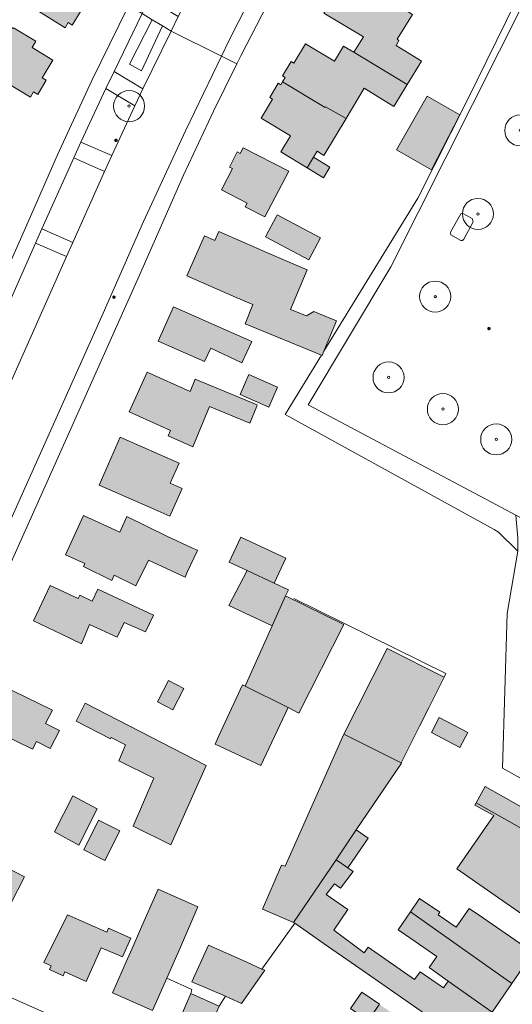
# Model space of a CAD drawing. Header units: metres. Extents: x 187482 to 189800, y 333582 to 335019.
# Tile 90 of 256: x 188092 to 188172, y 334151 to 334309. Entities that reach past the tile are written whole.
import ezdxf

# ---------------------------------------------------------------- set-up
doc = ezdxf.new("R2010")
doc.units = ezdxf.units.M
doc.layers.get('0').update_dxf_attribs({"color": 252, "lineweight": 18})
for name, color, linetype, lineweight in [('B-WE-GR-BEPLANTING_CULTUUR_HEESTERS-GV', 252, 'Continuous', 18), ('B-WE-GR-BOOM-S', 252, 'Continuous', 18), ('B-WE-GR-HAAG-G', 252, 'GR-HAAG1-SO', 18), ('B-WE-IE-MEUBILAIR-S', 252, 'Continuous', 18), ('B-WE-IE-TERREINAFSCHEIDING_KUNSTMATIG_HEKWERK-G', 252, 'IE-TERREINAFSCHEIDING_KUNSTMATIG-SO', 18), ('B-WE-IE-TERREINAFSCHEIDING_KUNSTMATIG_HEKWERK_RASTER-G', 252, 'IE-TERREINAFSCHEIDING_KUNSTMATIG-SO', 18), ('B-WE-IE-TERREINAFSCHEIDING_KUNSTMATIG_MUUR-G', 252, 'IE-TERREINAFSCHEIDING_KUNSTMATIG-SO', 18), ('B-WE-OG-BEBOUWING-GV', 252, 'Continuous', 18), ('B-WE-OG-TERREIN_BEGROEID-GV', 252, 'Continuous', 18), ('B-WE-OG-TERREIN_ERF-GV', 252, 'Continuous', 18), ('B-WE-VH-GESLOTENVERHARDING_ASFALT-GV', 252, 'Continuous', 18), ('B-WE-VH-OPENVERHARDING_STRAATBAKSTEEN-GV', 252, 'Continuous', 18), ('B-WE-VH-OPENVERHARDING_TEGEL-GV', 252, 'Continuous', 18)]:
    doc.layers.add(name, color=color, linetype=linetype, lineweight=lineweight)
doc.layers.add('B-WE-OG-BEBOUWING-V', color=7, linetype='Continuous', lineweight=18, true_color=0xf0f0f0)
doc.linetypes.add('GR-HAAG1-SO', pattern='A,6,[176,NLCS.SHX,S=0.125,R=0,X=0,Y=0],-2', length=8)
doc.linetypes.add('IE-TERREINAFSCHEIDING_KUNSTMATIG-SO', pattern='A,4,[82,NLCS.SHX,S=0.75,R=90,X=0,Y=0],4,-2', length=10)

# ---------------------------------------------------------------- blocks, each defined once
blk = doc.blocks.new('SIE-MEUBILAIR_PAAL_LICHTMAST-SO')
for points in [[(-0.62, 0), (-1, 0)], [(-0.71, 0.71), (-0.44, 0.44)], [(0, 1), (0, 0.62)], [(0.44, 0.44), (0.71, 0.71)], [(1, 0), (0.62, 0)], [(-0.71, -0.71), (-0.44, -0.44)], [(0, -0.62), (0, -1)], [(0.44, -0.44), (0.71, -0.71)]]:
    blk.add_lwpolyline(points)
blk.add_circle((0, 0), 0.5)
blk = doc.blocks.new('SGR-BOOM_GBKN-SO')
at = {"color": 0, "linetype": 'ByBlock', "lineweight": 18}
for radius in [2, 0.15]:
    blk.add_circle((0, 0), radius, dxfattribs=at)

msp = doc.modelspace()

# ---------------------------------------------------------------- hatches: boundary and pattern name
at = {"layer": 'B-WE-OG-BEBOUWING-V'}
h = msp.add_hatch(color=256, dxfattribs=at)
h.dxf.hatch_style = 1
h.paths.add_polyline_path([(188095.878, 334322.267), (188095.209, 334322.672), (188094.472, 334323.125), (188092.051, 334319.114), (188092.525, 334318.828), (188092.918, 334318.553), (188089.839, 334313.591), (188093.646, 334311.229), (188099.625, 334307.519), (188100.126, 334308.326), (188100.763, 334307.93), (188102.215, 334310.265), (188101.578, 334310.661), (188103.795, 334314.239), (188097.958, 334317.861), (188099.346, 334320.161)], flags=17)
h = msp.add_hatch(color=256, dxfattribs=at)
h.dxf.hatch_style = 1
h.paths.add_polyline_path([(188144.234, 334316.57), (188142.393, 334313.505), (188143.165, 334313.043), (188141.265, 334309.868), (188147.606, 334306.074), (188146.071, 334303.574), (188154.673, 334298.379), (188156.979, 334302.141), (188156.385, 334302.507), (188152.861, 334304.678), (188153.339, 334305.464), (188153.032, 334305.655), (188155.503, 334309.639)], flags=17)
h = msp.add_hatch(color=256, dxfattribs=at)
h.dxf.hatch_style = 1
h.paths.add_polyline_path([(188085.53, 334305.226), (188083.873, 334302.481), (188082.561, 334300.308), (188087.126, 334297.552), (188088.438, 334299.724), (188094.042, 334296.34), (188094.559, 334297.196), (188095.218, 334296.798), (188096.588, 334299.066), (188095.929, 334299.464), (188097.639, 334302.297), (188094.3, 334304.313), (188094.92, 334305.34), (188091.341, 334307.5), (188091.285, 334307.406), (188090.172, 334308.078), (188087.64, 334303.952)], flags=17)
h = msp.add_hatch(color=256, dxfattribs=at)
h.dxf.hatch_style = 1
h.paths.add_polyline_path([(188154.673, 334298.379), (188146.071, 334303.574), (188144.421, 334304.571), (188142.947, 334302.129), (188138.276, 334304.918), (188136.431, 334301.827), (188136.002, 334302.083), (188134.618, 334299.764), (188135.047, 334299.508), (188134.618, 334298.79), (188141.435, 334294.674), (188141.52, 334294.815), (188144.838, 334292.931), (188147.72, 334297.804), (188152.506, 334294.844)], flags=17)
h = msp.add_hatch(color=256, dxfattribs=at)
h.dxf.hatch_style = 1
h.paths.add_polyline_path([(188141.435, 334294.674), (188134.618, 334298.79), (188134.355, 334298.349), (188133.926, 334298.605), (188132.542, 334296.286), (188132.969, 334296.031), (188131.139, 334292.965), (188135.877, 334290.136), (188134.325, 334287.558), (188138.546, 334285), (188139.572, 334286.706), (188140.148, 334287.662), (188141.243, 334286.998), (188144.838, 334292.931), (188141.52, 334294.815)], flags=17)
h = msp.add_hatch(color=256, dxfattribs=at)
h.dxf.hatch_style = 1
h.paths.add_polyline_path([(188152.948, 334287.91), (188158.579, 334284.677), (188163.105, 334293.515), (188157.887, 334296.511)], flags=17)
h = msp.add_hatch(color=256, dxfattribs=at)
h.dxf.hatch_style = 1
h.paths.add_polyline_path([(188127.812, 334287.318), (188127.323, 334287.569), (188126.067, 334285.122), (188126.556, 334284.871), (188124.803, 334281.445), (188128.919, 334279.336), (188128.605, 334278.742), (188131.774, 334277.131), (188135.593, 334284.455), (188128.268, 334288.208)], flags=17)
h = msp.add_hatch(color=256, dxfattribs=at)
h.dxf.hatch_style = 1
h.paths.add_polyline_path([(188141.198, 334283.404), (188142.225, 334285.11), (188139.572, 334286.706), (188138.546, 334285)], flags=17)
h = msp.add_hatch(color=256, dxfattribs=at)
h.dxf.hatch_style = 1
h.paths.add_polyline_path([(188140.703, 334273.747), (188133.748, 334277.438), (188133.59, 334277.14), (188131.935, 334274.013), (188131.881, 334273.912), (188138.836, 334270.221)], flags=17)
h = msp.add_hatch(color=256, dxfattribs=at)
h.dxf.hatch_style = 1
h.paths.add_polyline_path([(188140.881, 334254.859), (188140.992, 334254.813), (188141.272, 334255.496), (188143.279, 334260.379), (188139.615, 334261.885), (188138.443, 334261.192), (188135.874, 334262.222), (188138.591, 334268.589), (188134.913, 334270.159), (188132.176, 334271.327), (188124.338, 334274.78), (188123.693, 334273.316), (188122.046, 334274.042), (188119.22, 334267.628), (188127.14, 334264.139), (188129.848, 334263.026), (188128.571, 334259.919)], flags=17)
h = msp.add_hatch(color=256, dxfattribs=at)
h.dxf.hatch_style = 1
h.paths.add_polyline_path([(188114.613, 334257.138), (188122.066, 334253.839), (188123.084, 334255.992), (188128.033, 334253.668), (188129.653, 334257.091), (188117.06, 334262.666)], flags=17)
h = msp.add_hatch(color=256, dxfattribs=at)
h.dxf.hatch_style = 1
h.paths.add_polyline_path([(188116.576, 334242.78), (188116.176, 334241.906), (188120.16, 334240.145), (188122.852, 334246.627), (188129.321, 334243.941), (188130.456, 334246.673), (188130.539, 334246.873), (188120.553, 334251.021), (188119.736, 334249.053), (188112.836, 334252.169), (188109.948, 334245.773)], flags=17)
h = msp.add_hatch(color=256, dxfattribs=at)
h.dxf.hatch_style = 1
h.paths.add_polyline_path([(188132.396, 334246.536), (188133.791, 334249.714), (188129.167, 334251.744), (188127.772, 334248.566)], flags=17)
h = msp.add_hatch(color=256, dxfattribs=at)
h.dxf.hatch_style = 1
h.paths.add_polyline_path([(188105.075, 334233.996), (188114.552, 334229.833), (188116.447, 334228.99), (188118.427, 334233.443), (188116.532, 334234.285), (188117.979, 334237.539), (188108.467, 334241.717)], flags=17)
h = msp.add_hatch(color=256, dxfattribs=at)
h.dxf.hatch_style = 1
h.paths.add_polyline_path([(188113.014, 334221.945), (188118.929, 334219.215), (188119.28, 334219.976), (188120.849, 334223.39), (188120.905, 334223.513), (188120.134, 334223.867), (188115.978, 334225.775), (188109.549, 334228.924), (188108.427, 334226.44), (188102.555, 334229.092), (188099.691, 334222.804), (188102.798, 334221.389), (188102.563, 334220.887), (188107.119, 334218.677), (188107.504, 334219.515), (188111.01, 334217.814)], flags=17)
h = msp.add_hatch(color=256, dxfattribs=at)
h.dxf.hatch_style = 1
h.paths.add_polyline_path([(188133.263, 334218.202), (188135.156, 334222.234), (188127.887, 334225.646), (188125.994, 334221.614), (188128.912, 334220.244)], flags=17)
h = msp.add_hatch(color=256, dxfattribs=at)
h.dxf.hatch_style = 1
h.paths.add_polyline_path([(188125.96, 334214.629), (188128.597, 334213.392), (188132.938, 334211.355), (188135.104, 334216.174), (188135.536, 334217.135), (188133.263, 334218.202), (188128.912, 334220.244)], flags=17)
h = msp.add_hatch(color=256, dxfattribs=at)
h.dxf.hatch_style = 1
h.paths.add_polyline_path([(188101.978, 334216.31), (188101.735, 334215.76), (188097.206, 334217.878), (188094.53, 334212.154), (188099.059, 334210.036), (188102.257, 334208.457), (188103.522, 334211.581), (188108.009, 334209.572), (188109.127, 334211.893), (188112.567, 334210.388), (188113.855, 334213.106), (188104.909, 334217.236), (188103.981, 334215.36)], flags=17)
h = msp.add_hatch(color=256, dxfattribs=at)
h.dxf.hatch_style = 1
h.paths.add_polyline_path([(188135.491, 334198.219), (188137.228, 334197.355), (188144.438, 334211.575), (188135.104, 334216.174), (188132.938, 334211.355), (188128.744, 334202.023), (188128.579, 334201.656)], flags=17)
h = msp.add_hatch(color=256, dxfattribs=at)
h.dxf.hatch_style = 1
h.paths.add_polyline_path([(188158.117, 334198.178), (188160.597, 334203.113), (188151.412, 334207.729), (188144.488, 334193.954), (188153.674, 334189.337), (188156.633, 334195.225)], flags=17)
h = msp.add_hatch(color=256, dxfattribs=at)
h.dxf.hatch_style = 1
h.paths.add_polyline_path([(188088.784, 334200.979), (188088.155, 334201.286), (188087.058, 334199.039), (188087.687, 334198.732), (188086.137, 334195.541), (188094.378, 334191.529), (188095.01, 334192.778), (188097.227, 334191.655), (188098.702, 334194.56), (188096.483, 334195.681), (188097.568, 334197.815), (188089.222, 334201.878)], flags=17)
h = msp.add_hatch(color=256, dxfattribs=at)
h.dxf.hatch_style = 1
h.paths.add_polyline_path([(188114.505, 334199.136), (188116.972, 334197.877), (188118.727, 334201.315), (188116.26, 334202.574)], flags=17)
h = msp.add_hatch(color=256, dxfattribs=at)
h.dxf.hatch_style = 1
h.paths.add_polyline_path([(188128.169, 334201.86), (188124.284, 334193.563), (188123.767, 334192.337), (188131.123, 334188.892), (188135.491, 334198.219), (188128.579, 334201.656)], flags=17)
h = msp.add_hatch(color=256, dxfattribs=at)
h.dxf.hatch_style = 1
h.paths.add_polyline_path([(188122.333, 334188.937), (188102.862, 334198.918), (188101.423, 334196.039), (188106.908, 334193.189), (188107.019, 334193.408), (188109.359, 334192.248), (188108.247, 334189.65), (188113.879, 334186.873), (188110.547, 334179.181), (188116.637, 334176.138), (188122.15, 334188.527)], flags=17)
h = msp.add_hatch(color=256, dxfattribs=at)
h.dxf.hatch_style = 1
h.paths.add_polyline_path([(188159.822, 334196.616), (188158.552, 334194.211), (188163.123, 334191.796), (188164.393, 334194.201)], flags=17)
h = msp.add_hatch(color=256, dxfattribs=at)
h.dxf.hatch_style = 1
h.paths.add_polyline_path([(188136.375, 334163.693), (188143.225, 334173.778), (188146.469, 334178.555), (188153.75, 334189.299), (188153.674, 334189.337), (188144.488, 334193.954), (188144.483, 334193.957), (188135.003, 334172.71), (188134.442, 334172.909), (188131.375, 334165.841)], flags=17)
h.paths.add_polyline_path([(188146.469, 334178.555), (188143.225, 334173.778), (188145.083, 334172.47), (188148.398, 334177.221)], flags=16)
h = msp.add_hatch(color=256, dxfattribs=at)
h.dxf.hatch_style = 1
h.paths.add_polyline_path([(188165.747, 334182.914), (188184.233, 334172.489), (188188.253, 334178.342), (188174.925, 334185.754), (188173.001, 334182.296), (188167.199, 334185.524)], flags=17)
h = msp.add_hatch(color=256, dxfattribs=at)
h.dxf.hatch_style = 1
h.paths.add_polyline_path([(188104.795, 334181.932), (188100.849, 334184.033), (188097.898, 334178.238), (188101.844, 334176.137)], flags=17)
h = msp.add_hatch(color=256, dxfattribs=at)
h.dxf.hatch_style = 1
h.paths.add_polyline_path([(188184.233, 334172.489), (188165.747, 334182.914), (188165.546, 334182.552), (188168.589, 334180.86), (188162.644, 334172.296), (188173.065, 334165.06), (188177.186, 334162.229)], flags=17)
h = msp.add_hatch(color=256, dxfattribs=at)
h.dxf.hatch_style = 1
h.paths.add_polyline_path([(188108.403, 334178.407), (188105.017, 334180.118), (188102.613, 334175.36), (188105.999, 334173.649)], flags=17)
h = msp.add_hatch(color=256, dxfattribs=at)
h.dxf.hatch_style = 1
h.paths.add_polyline_path([(188088.992, 334167.752), (188090.909, 334166.758), (188093.067, 334171.018), (188080.358, 334177.577), (188077.583, 334172.2), (188076.93, 334172.24), (188075.822, 334170.114), (188076.252, 334169.655), (188075.746, 334168.653), (188086.655, 334163.133)], flags=17)
h = msp.add_hatch(color=256, dxfattribs=at)
h.dxf.hatch_style = 1
h.paths.add_polyline_path([(188148.371, 334147.904), (188150.183, 334150.528), (188147.338, 334152.492), (188145.526, 334149.868)], flags=16)
h.paths.add_polyline_path([(188146.469, 334178.555), (188143.225, 334173.778), (188145.083, 334172.47), (188148.398, 334177.221)], flags=16)
h.paths.add_polyline_path([(188143.225, 334173.778), (188136.375, 334163.693), (188136.562, 334163.563), (188141.32, 334160.248), (188146.321, 334156.764), (188157.432, 334149.04), (188164.711, 334143.998), (188168.334, 334149.286), (188161.261, 334154.235), (188160.514, 334153.152), (188156.739, 334155.767), (188155.859, 334154.494), (188148.354, 334159.696), (188147.728, 334158.794), (188142.841, 334162.466), (188145.118, 334165.787), (188141.636, 334168.171), (188142.946, 334169.906), (188143.905, 334169.21), (188145.959, 334171.853), (188145.083, 334172.47)], flags=17)
h = msp.add_hatch(color=256, dxfattribs=at)
h.dxf.hatch_style = 1
h.paths.add_polyline_path([(188120.962, 334166.183), (188114.595, 334169.039), (188111.76, 334162.625), (188110.39, 334159.525), (188109.633, 334157.813), (188107.229, 334152.372), (188113.697, 334149.514), (188115.994, 334154.712), (188118.212, 334159.73), (188118.211, 334159.73)], flags=17)
h = msp.add_hatch(color=256, dxfattribs=at)
h.dxf.hatch_style = 1
h.paths.add_polyline_path([(188171.493, 334153.898), (188174.908, 334158.882), (188166.768, 334164.459), (188164.606, 334165.94), (188162.532, 334162.913), (188159.636, 334164.897), (188159.924, 334165.317), (188156.657, 334167.555), (188155.165, 334165.377)], flags=17)
h = msp.add_hatch(color=256, dxfattribs=at)
h.dxf.hatch_style = 1
h.paths.add_polyline_path([(188110.189, 334161.137), (188106.626, 334162.763), (188106.338, 334162.134), (188099.982, 334164.911), (188096.223, 334157.237), (188097.379, 334156.74), (188097.112, 334156.1), (188099.309, 334155.12), (188099.572, 334155.762), (188103.027, 334154.221), (188105.429, 334159.606), (188108.848, 334158.172)], flags=17)
h = msp.add_hatch(color=256, dxfattribs=at)
h.dxf.hatch_style = 1
h.paths.add_polyline_path([(188171.493, 334153.898), (188155.165, 334165.377), (188153.203, 334162.513), (188155.256, 334161.107), (188159.448, 334158.202), (188158.186, 334156.459), (188161.261, 334154.235), (188168.334, 334149.286)], flags=17)
h = msp.add_hatch(color=256, dxfattribs=at)
h.dxf.hatch_style = 1
h.paths.add_polyline_path([(188122.716, 334160.056), (188120.023, 334154.159), (188125.405, 334151.819), (188126.127, 334151.505), (188128.024, 334150.646), (188131.749, 334155.998), (188131.291, 334156.205), (188128.771, 334157.346)], flags=17)
h = msp.add_hatch(color=256, dxfattribs=at)
h.dxf.hatch_style = 1
h.paths.add_polyline_path([(188117.959, 334147.94), (188117.493, 334148.147), (188117.379, 334147.891), (188122.86, 334145.457), (188122.974, 334145.713), (188122.508, 334145.92), (188124.423, 334150.234), (188119.874, 334152.254)], flags=17)
h = msp.add_hatch(color=256, dxfattribs=at)
h.dxf.hatch_style = 1
h.paths.add_polyline_path([(188148.371, 334147.904), (188150.183, 334150.528), (188147.338, 334152.492), (188145.526, 334149.868)], flags=16)
h.paths.add_polyline_path([(188164.711, 334143.998), (188157.432, 334149.04), (188155.787, 334146.659), (188150.317, 334150.435), (188150.183, 334150.528), (188148.371, 334147.904), (188148.505, 334147.811), (188149.426, 334147.18), (188161.313, 334139.037)], flags=17)

# ---------------------------------------------------------------- linework, layer by layer
at = {"layer": 'B-WE-GR-BEPLANTING_CULTUUR_HEESTERS-GV', "flags": 128}
for points in [[(188171.551, 334319.066), (188144.833, 334334.817), (188142.211, 334330.075), (188156.731, 334321.229), (188163.283, 334317.318), (188170.872, 334312.789), (188172.254, 334311.987), (188164.309, 334295.793), (188156.384, 334280.11), (188141.272, 334255.496), (188140.992, 334254.813), (188140.881, 334254.859)], [(188140.881, 334254.859), (188135.039, 334245.343), (188168.646, 334226.842), (188169.358, 334226.45), (188172.464, 334223.375), (188172.468, 334225.478), (188172.127, 334229.182), (188169.813, 334230.41), (188138.744, 334246.903), (188152.027, 334269.07), (188173.908, 334312.589)]]:
    msp.add_lwpolyline(points, dxfattribs=at)
msp.add_lwpolyline([(188113.636, 334308.799), (188109.999, 334301.634), (188111.928, 334300.609), (188115.309, 334307.794)], close=True, dxfattribs=at)
at = {"layer": 'B-WE-GR-HAAG-G', "ltscale": 0.2, "flags": 128}
msp.add_lwpolyline([(188093.823, 334276.678), (188098.391, 334287.056)], dxfattribs=at)
at = {"layer": 'B-WE-IE-TERREINAFSCHEIDING_KUNSTMATIG_HEKWERK-G', "ltscale": 0.2, "flags": 128}
for points in [[(188141.272, 334255.496), (188156.384, 334280.11), (188164.309, 334295.793)], [(188172.464, 334223.375), (188169.358, 334226.45), (188168.646, 334226.842), (188135.039, 334245.343), (188140.881, 334254.859)], [(188160.597, 334203.113), (188160.892, 334203.707), (188136.403, 334215.774)], [(188136.562, 334163.563), (188131.291, 334156.205)], [(188119.874, 334152.254), (188120.027, 334152.906), (188115.994, 334154.712)], [(188125.405, 334151.819), (188124.423, 334150.234)]]:
    msp.add_lwpolyline(points, dxfattribs=at)
at = {"layer": 'B-WE-IE-TERREINAFSCHEIDING_KUNSTMATIG_HEKWERK_RASTER-G', "ltscale": 0.2, "flags": 128}
msp.add_lwpolyline([(188123.514, 334294.11), (188118.651, 334283.802)], dxfattribs=at)
at = {"layer": 'B-WE-IE-TERREINAFSCHEIDING_KUNSTMATIG_MUUR-G', "ltscale": 0.2, "flags": 128}
msp.add_lwpolyline([(188164.309, 334295.793), (188172.254, 334311.987), (188170.872, 334312.789)], dxfattribs=at)
at = {"layer": 'B-WE-OG-BEBOUWING-GV', "flags": 128}
for points in [[(188095.878, 334322.267), (188095.209, 334322.672), (188094.472, 334323.125), (188092.051, 334319.114), (188092.525, 334318.828), (188092.918, 334318.553), (188089.839, 334313.591), (188093.646, 334311.229), (188099.625, 334307.519), (188100.126, 334308.326), (188100.763, 334307.93), (188102.215, 334310.265), (188101.578, 334310.661), (188103.795, 334314.239), (188097.958, 334317.861), (188099.346, 334320.161)], [(188144.234, 334316.57), (188142.393, 334313.505), (188143.165, 334313.043), (188141.265, 334309.868), (188147.606, 334306.074), (188146.071, 334303.574), (188154.673, 334298.379), (188156.979, 334302.141), (188156.385, 334302.507), (188152.861, 334304.678), (188153.339, 334305.464), (188153.032, 334305.655), (188155.503, 334309.639)], [(188085.53, 334305.226), (188083.873, 334302.481), (188082.561, 334300.308), (188087.126, 334297.552), (188088.438, 334299.724), (188094.042, 334296.34), (188094.559, 334297.196), (188095.218, 334296.798), (188096.588, 334299.066), (188095.929, 334299.464), (188097.639, 334302.297), (188094.3, 334304.313), (188094.92, 334305.34), (188091.341, 334307.5), (188091.285, 334307.406), (188090.172, 334308.078), (188087.64, 334303.952)], [(188154.673, 334298.379), (188146.071, 334303.574), (188144.421, 334304.571), (188142.947, 334302.129), (188138.276, 334304.918), (188136.431, 334301.827), (188136.002, 334302.083), (188134.618, 334299.764), (188135.047, 334299.508), (188134.618, 334298.79), (188141.435, 334294.674), (188141.52, 334294.815), (188144.838, 334292.931), (188147.72, 334297.804), (188152.506, 334294.844)], [(188141.435, 334294.674), (188134.618, 334298.79), (188134.355, 334298.349), (188133.926, 334298.605), (188132.542, 334296.286), (188132.969, 334296.031), (188131.139, 334292.965), (188135.877, 334290.136), (188134.325, 334287.558), (188138.546, 334285), (188139.572, 334286.706), (188140.148, 334287.662), (188141.243, 334286.998), (188144.838, 334292.931), (188141.52, 334294.815)], [(188152.948, 334287.91), (188158.579, 334284.677), (188163.105, 334293.515), (188157.887, 334296.511)], [(188127.812, 334287.318), (188127.323, 334287.569), (188126.067, 334285.122), (188126.556, 334284.871), (188124.803, 334281.445), (188128.919, 334279.336), (188128.605, 334278.742), (188131.774, 334277.131), (188135.593, 334284.455), (188128.268, 334288.208)], [(188141.198, 334283.404), (188142.225, 334285.11), (188139.572, 334286.706), (188138.546, 334285)], [(188140.703, 334273.747), (188133.748, 334277.438), (188133.59, 334277.14), (188131.935, 334274.013), (188131.881, 334273.912), (188138.836, 334270.221)], [(188140.881, 334254.859), (188140.992, 334254.813), (188141.272, 334255.496), (188143.279, 334260.379), (188139.615, 334261.885), (188138.443, 334261.192), (188135.874, 334262.222), (188138.591, 334268.589), (188134.913, 334270.159), (188132.176, 334271.327), (188124.338, 334274.78), (188123.693, 334273.316), (188122.046, 334274.042), (188119.22, 334267.628), (188127.14, 334264.139), (188129.848, 334263.026), (188128.571, 334259.919)], [(188114.613, 334257.138), (188122.066, 334253.839), (188123.084, 334255.992), (188128.033, 334253.668), (188129.653, 334257.091), (188117.06, 334262.666)], [(188116.576, 334242.78), (188116.176, 334241.906), (188120.16, 334240.145), (188122.852, 334246.627), (188129.321, 334243.941), (188130.456, 334246.673), (188130.539, 334246.873), (188120.553, 334251.021), (188119.736, 334249.053), (188112.836, 334252.169), (188109.948, 334245.773)], [(188132.396, 334246.536), (188133.791, 334249.714), (188129.167, 334251.744), (188127.772, 334248.566)], [(188105.075, 334233.996), (188114.552, 334229.833), (188116.447, 334228.99), (188118.427, 334233.443), (188116.532, 334234.285), (188117.979, 334237.539), (188108.467, 334241.717)], [(188113.014, 334221.945), (188118.929, 334219.215), (188119.28, 334219.976), (188120.849, 334223.39), (188120.905, 334223.513), (188120.134, 334223.867), (188115.978, 334225.775), (188109.549, 334228.924), (188108.427, 334226.44), (188102.555, 334229.092), (188099.691, 334222.804), (188102.798, 334221.389), (188102.563, 334220.887), (188107.119, 334218.677), (188107.504, 334219.515), (188111.01, 334217.814)], [(188133.263, 334218.202), (188135.156, 334222.234), (188127.887, 334225.646), (188125.994, 334221.614), (188128.912, 334220.244)], [(188125.96, 334214.629), (188128.597, 334213.392), (188132.938, 334211.355), (188135.104, 334216.174), (188135.536, 334217.135), (188133.263, 334218.202), (188128.912, 334220.244)], [(188101.978, 334216.31), (188101.735, 334215.76), (188097.206, 334217.878), (188094.53, 334212.154), (188099.059, 334210.036), (188102.257, 334208.457), (188103.522, 334211.581), (188108.009, 334209.572), (188109.127, 334211.893), (188112.567, 334210.388), (188113.855, 334213.106), (188104.909, 334217.236), (188103.981, 334215.36)], [(188135.491, 334198.219), (188137.228, 334197.355), (188144.438, 334211.575), (188135.104, 334216.174), (188132.938, 334211.355), (188128.744, 334202.023), (188128.579, 334201.656)], [(188158.117, 334198.178), (188160.597, 334203.113), (188151.412, 334207.729), (188144.488, 334193.954), (188153.674, 334189.337), (188156.633, 334195.225)], [(188088.784, 334200.979), (188088.155, 334201.286), (188087.058, 334199.039), (188087.687, 334198.732), (188086.137, 334195.541), (188094.378, 334191.529), (188095.01, 334192.778), (188097.227, 334191.655), (188098.702, 334194.56), (188096.483, 334195.681), (188097.568, 334197.815), (188089.222, 334201.878)], [(188114.505, 334199.136), (188116.972, 334197.877), (188118.727, 334201.315), (188116.26, 334202.574)], [(188128.169, 334201.86), (188124.284, 334193.563), (188123.767, 334192.337), (188131.123, 334188.892), (188135.491, 334198.219), (188128.579, 334201.656)], [(188122.333, 334188.937), (188102.862, 334198.918), (188101.423, 334196.039), (188106.908, 334193.189), (188107.019, 334193.408), (188109.359, 334192.248), (188108.247, 334189.65), (188113.879, 334186.873), (188110.547, 334179.181), (188116.637, 334176.138), (188122.15, 334188.527)], [(188159.822, 334196.616), (188158.552, 334194.211), (188163.123, 334191.796), (188164.393, 334194.201)], [(188136.375, 334163.693), (188143.225, 334173.778), (188146.469, 334178.555), (188153.75, 334189.299), (188153.674, 334189.337), (188144.488, 334193.954), (188144.483, 334193.957), (188135.003, 334172.71), (188134.442, 334172.909), (188131.375, 334165.841)], [(188165.747, 334182.914), (188184.233, 334172.489), (188188.253, 334178.342), (188174.925, 334185.754), (188173.001, 334182.296), (188167.199, 334185.524)], [(188104.795, 334181.932), (188100.849, 334184.033), (188097.898, 334178.238), (188101.844, 334176.137)], [(188184.233, 334172.489), (188165.747, 334182.914), (188165.546, 334182.552), (188168.589, 334180.86), (188162.644, 334172.296), (188173.065, 334165.06), (188177.186, 334162.229)], [(188108.403, 334178.407), (188105.017, 334180.118), (188102.613, 334175.36), (188105.999, 334173.649)], [(188088.992, 334167.752), (188090.909, 334166.758), (188093.067, 334171.018), (188080.358, 334177.577), (188077.583, 334172.2), (188076.93, 334172.24), (188075.822, 334170.114), (188076.252, 334169.655), (188075.746, 334168.653), (188086.655, 334163.133)], [(188146.469, 334178.555), (188143.225, 334173.778), (188145.083, 334172.47), (188148.398, 334177.221)], [(188143.225, 334173.778), (188136.375, 334163.693), (188136.562, 334163.563), (188141.32, 334160.248), (188146.321, 334156.764), (188157.432, 334149.04), (188164.711, 334143.998), (188168.334, 334149.286), (188161.261, 334154.235), (188160.514, 334153.152), (188156.739, 334155.767), (188155.859, 334154.494), (188148.354, 334159.696), (188147.728, 334158.794), (188142.841, 334162.466), (188145.118, 334165.787), (188141.636, 334168.171), (188142.946, 334169.906), (188143.905, 334169.21), (188145.959, 334171.853), (188145.083, 334172.47)], [(188120.962, 334166.183), (188114.595, 334169.039), (188111.76, 334162.625), (188110.39, 334159.525), (188109.633, 334157.813), (188107.229, 334152.372), (188113.697, 334149.514), (188115.994, 334154.712), (188118.212, 334159.73), (188118.211, 334159.73)], [(188171.493, 334153.898), (188174.908, 334158.882), (188166.768, 334164.459), (188164.606, 334165.94), (188162.532, 334162.913), (188159.636, 334164.897), (188159.924, 334165.317), (188156.657, 334167.555), (188155.165, 334165.377)], [(188110.189, 334161.137), (188106.626, 334162.763), (188106.338, 334162.134), (188099.982, 334164.911), (188096.223, 334157.237), (188097.379, 334156.74), (188097.112, 334156.1), (188099.309, 334155.12), (188099.572, 334155.762), (188103.027, 334154.221), (188105.429, 334159.606), (188108.848, 334158.172)], [(188171.493, 334153.898), (188155.165, 334165.377), (188153.203, 334162.513), (188155.256, 334161.107), (188159.448, 334158.202), (188158.186, 334156.459), (188161.261, 334154.235), (188168.334, 334149.286)], [(188122.716, 334160.056), (188120.023, 334154.159), (188125.405, 334151.819), (188126.127, 334151.505), (188128.024, 334150.646), (188131.749, 334155.998), (188131.291, 334156.205), (188128.771, 334157.346)], [(188117.959, 334147.94), (188117.493, 334148.147), (188117.379, 334147.891), (188122.86, 334145.457), (188122.974, 334145.713), (188122.508, 334145.92), (188124.423, 334150.234), (188119.874, 334152.254)], [(188148.371, 334147.904), (188150.183, 334150.528), (188147.338, 334152.492), (188145.526, 334149.868)]]:
    msp.add_lwpolyline(points, close=True, dxfattribs=at)
at = {"layer": 'B-WE-OG-TERREIN_BEGROEID-GV', "flags": 128}
for points in [[(188107.496, 334300.471), (188112.14, 334297.681), (188116.663, 334306.98), (188115.309, 334307.794), (188111.928, 334300.609), (188109.999, 334301.634), (188113.636, 334308.799), (188112.001, 334309.781)], [(188102.169, 334289.122), (188107.125, 334286.972), (188110.845, 334294.959), (188106.198, 334297.75)], [(188105.962, 334284.425), (188101.012, 334286.573), (188095.879, 334275.172), (188100.88, 334273.003)], [(188099.86, 334270.721), (188094.864, 334272.889), (188084.967, 334250.619), (188089.925, 334248.416)]]:
    msp.add_lwpolyline(points, close=True, dxfattribs=at)
at = {"layer": 'B-WE-OG-TERREIN_ERF-GV', "flags": 128}
for points in [[(188081.955, 334249.826), (188093.823, 334276.678), (188098.391, 334287.056), (188103.93, 334299.007), (188109.715, 334310.84), (188109.828, 334311.071), (188123.117, 334338.197), (188124.935, 334342.244), (188125.216, 334342.868)], [(188137.141, 334320.906), (188127.877, 334302.975), (188127.248, 334301.697), (188123.514, 334294.11), (188118.651, 334283.802), (188111.597, 334267.733), (188097.801, 334236.934), (188091.153, 334222.094)], [(188174.925, 334185.754), (188169.97, 334188.507), (188170.764, 334213.35), (188172.464, 334223.375), (188169.358, 334226.45), (188168.646, 334226.842), (188135.039, 334245.343), (188140.881, 334254.859), (188128.571, 334259.919), (188129.848, 334263.026), (188127.14, 334264.139), (188119.22, 334267.628), (188122.046, 334274.042), (188123.693, 334273.316), (188124.338, 334274.78), (188132.176, 334271.327), (188134.913, 334270.159), (188138.591, 334268.589), (188135.874, 334262.222), (188138.443, 334261.192), (188139.615, 334261.885), (188143.279, 334260.379), (188141.272, 334255.496), (188156.384, 334280.11), (188164.309, 334295.793), (188172.254, 334311.987)], [(188155.503, 334309.639), (188153.032, 334305.655), (188153.339, 334305.464), (188152.861, 334304.678), (188156.385, 334302.507), (188156.979, 334302.141), (188154.673, 334298.379), (188152.506, 334294.844), (188147.72, 334297.804), (188144.838, 334292.931), (188141.243, 334286.998), (188140.148, 334287.662), (188139.572, 334286.706), (188142.225, 334285.11), (188141.198, 334283.404), (188138.546, 334285), (188134.325, 334287.558), (188135.877, 334290.136), (188131.139, 334292.965), (188132.969, 334296.031), (188132.542, 334296.286), (188133.926, 334298.605), (188134.355, 334298.349), (188134.618, 334298.79), (188135.047, 334299.508), (188134.618, 334299.764), (188136.002, 334302.083), (188136.431, 334301.827), (188138.276, 334304.918), (188142.947, 334302.129), (188144.421, 334304.571), (188146.071, 334303.574), (188147.606, 334306.074), (188141.265, 334309.868)], [(188172.464, 334223.375), (188170.764, 334213.35), (188169.97, 334188.507), (188174.925, 334185.754)], [(188157.432, 334149.04), (188146.321, 334156.764), (188141.32, 334160.248), (188136.562, 334163.563), (188136.375, 334163.693), (188131.375, 334165.841), (188134.442, 334172.909), (188135.003, 334172.71), (188144.483, 334193.957), (188144.488, 334193.954), (188151.412, 334207.729), (188160.597, 334203.113), (188158.117, 334198.178), (188156.633, 334195.225), (188153.674, 334189.337), (188153.75, 334189.299), (188146.469, 334178.555), (188148.398, 334177.221), (188145.083, 334172.47), (188145.959, 334171.853), (188143.905, 334169.21), (188142.946, 334169.906), (188141.636, 334168.171), (188145.118, 334165.787), (188142.841, 334162.466), (188147.728, 334158.794), (188148.354, 334159.696), (188155.859, 334154.494), (188156.739, 334155.767), (188160.514, 334153.152), (188161.261, 334154.235), (188158.186, 334156.459), (188159.448, 334158.202), (188155.256, 334161.107), (188153.203, 334162.513), (188155.165, 334165.377), (188156.657, 334167.555), (188159.924, 334165.317), (188159.636, 334164.897), (188162.532, 334162.913), (188164.606, 334165.94), (188166.768, 334164.459), (188174.908, 334158.882)], [(188173.065, 334165.06), (188162.644, 334172.296), (188168.589, 334180.86), (188165.546, 334182.552), (188165.747, 334182.914), (188167.199, 334185.524), (188173.001, 334182.296)], [(188063.117, 334163.94), (188110.405, 334142.946)], [(188145.526, 334149.868), (188147.338, 334152.492), (188150.183, 334150.528)]]:
    msp.add_lwpolyline(points, dxfattribs=at)
for points in [[(188097.958, 334317.861), (188103.795, 334314.239), (188101.578, 334310.661), (188102.215, 334310.265), (188100.763, 334307.93), (188100.126, 334308.326), (188099.625, 334307.519), (188093.646, 334311.229), (188089.839, 334313.591), (188092.918, 334318.553), (188092.525, 334318.828), (188092.051, 334319.114), (188094.472, 334323.125), (188095.209, 334322.672), (188095.878, 334322.267), (188099.346, 334320.161)], [(188083.873, 334302.481), (188085.53, 334305.226), (188087.64, 334303.952), (188090.172, 334308.078), (188091.285, 334307.406), (188091.341, 334307.5), (188094.92, 334305.34), (188094.3, 334304.313), (188097.639, 334302.297), (188095.929, 334299.464), (188096.588, 334299.066), (188095.218, 334296.798), (188094.559, 334297.196), (188094.042, 334296.34), (188088.438, 334299.724), (188087.126, 334297.552), (188082.561, 334300.308)], [(188163.105, 334293.515), (188158.579, 334284.677), (188152.948, 334287.91), (188157.887, 334296.511)], [(188135.593, 334284.455), (188131.774, 334277.131), (188128.605, 334278.742), (188128.919, 334279.336), (188124.803, 334281.445), (188126.556, 334284.871), (188126.067, 334285.122), (188127.323, 334287.569), (188127.812, 334287.318), (188128.268, 334288.208)], [(188133.748, 334277.438), (188140.703, 334273.747), (188138.836, 334270.221), (188131.881, 334273.912), (188131.935, 334274.013), (188133.59, 334277.14)], [(188123.084, 334255.992), (188122.066, 334253.839), (188114.613, 334257.138), (188117.06, 334262.666), (188129.653, 334257.091), (188128.033, 334253.668)], [(188129.321, 334243.941), (188122.852, 334246.627), (188120.16, 334240.145), (188116.176, 334241.906), (188116.576, 334242.78), (188109.948, 334245.773), (188112.836, 334252.169), (188119.736, 334249.053), (188120.553, 334251.021), (188130.539, 334246.873), (188130.456, 334246.673)], [(188132.396, 334246.536), (188127.772, 334248.566), (188129.167, 334251.744), (188133.791, 334249.714)], [(188116.447, 334228.99), (188114.552, 334229.833), (188105.075, 334233.996), (188108.467, 334241.717), (188117.979, 334237.539), (188116.532, 334234.285), (188118.427, 334233.443)], [(188119.28, 334219.976), (188118.929, 334219.215), (188113.014, 334221.945), (188111.01, 334217.814), (188107.504, 334219.515), (188107.119, 334218.677), (188102.563, 334220.887), (188102.798, 334221.389), (188099.691, 334222.804), (188102.555, 334229.092), (188108.427, 334226.44), (188109.549, 334228.924), (188115.978, 334225.775), (188120.134, 334223.867), (188120.905, 334223.513), (188120.849, 334223.39)], [(188123.767, 334192.337), (188124.284, 334193.563), (188128.169, 334201.86), (188128.579, 334201.656), (188128.744, 334202.023), (188132.938, 334211.355), (188128.597, 334213.392), (188125.96, 334214.629), (188128.912, 334220.244), (188125.994, 334221.614), (188127.887, 334225.646), (188135.156, 334222.234), (188133.263, 334218.202), (188135.536, 334217.135), (188135.104, 334216.174), (188144.438, 334211.575), (188137.228, 334197.355), (188135.491, 334198.219), (188131.123, 334188.892)], [(188097.206, 334217.878), (188101.735, 334215.76), (188101.978, 334216.31), (188103.981, 334215.36), (188104.909, 334217.236), (188113.855, 334213.106), (188112.567, 334210.388), (188109.127, 334211.893), (188108.009, 334209.572), (188103.522, 334211.581), (188102.257, 334208.457), (188099.059, 334210.036), (188094.53, 334212.154)], [(188087.058, 334199.039), (188088.155, 334201.286), (188088.784, 334200.979), (188089.222, 334201.878), (188097.568, 334197.815), (188096.483, 334195.681), (188098.702, 334194.56), (188097.227, 334191.655), (188095.01, 334192.778), (188094.378, 334191.529), (188086.137, 334195.541), (188087.687, 334198.732)], [(188114.505, 334199.136), (188116.26, 334202.574), (188118.727, 334201.315), (188116.972, 334197.877)], [(188122.333, 334188.937), (188122.15, 334188.527), (188116.637, 334176.138), (188110.547, 334179.181), (188113.879, 334186.873), (188108.247, 334189.65), (188109.359, 334192.248), (188107.019, 334193.408), (188106.908, 334193.189), (188101.423, 334196.039), (188102.862, 334198.918)], [(188158.552, 334194.211), (188159.822, 334196.616), (188164.393, 334194.201), (188163.123, 334191.796)], [(188097.898, 334178.238), (188100.849, 334184.033), (188104.795, 334181.932), (188101.844, 334176.137)], [(188108.403, 334178.407), (188105.999, 334173.649), (188102.613, 334175.36), (188105.017, 334180.118)], [(188093.067, 334171.018), (188090.909, 334166.758), (188088.992, 334167.752), (188086.655, 334163.133), (188075.746, 334168.653), (188076.252, 334169.655), (188075.822, 334170.114), (188076.93, 334172.24), (188077.583, 334172.2), (188080.358, 334177.577)], [(188114.595, 334169.039), (188120.962, 334166.183), (188118.211, 334159.73), (188118.212, 334159.73), (188115.994, 334154.712), (188113.697, 334149.514), (188107.229, 334152.372), (188109.633, 334157.813), (188110.39, 334159.525), (188111.76, 334162.625)], [(188106.338, 334162.134), (188106.626, 334162.763), (188110.189, 334161.137), (188108.848, 334158.172), (188105.429, 334159.606), (188103.027, 334154.221), (188099.572, 334155.762), (188099.309, 334155.12), (188097.112, 334156.1), (188097.379, 334156.74), (188096.223, 334157.237), (188099.982, 334164.911)], [(188125.405, 334151.819), (188120.023, 334154.159), (188122.716, 334160.056), (188128.771, 334157.346), (188131.291, 334156.205), (188131.749, 334155.998), (188128.024, 334150.646), (188126.127, 334151.505)], [(188117.379, 334147.891), (188117.493, 334148.147), (188117.959, 334147.94), (188119.874, 334152.254), (188124.423, 334150.234), (188122.508, 334145.92), (188122.974, 334145.713), (188122.86, 334145.457)]]:
    msp.add_lwpolyline(points, close=True, dxfattribs=at)
at = {"layer": 'B-WE-VH-GESLOTENVERHARDING_ASFALT-GV', "flags": 128}
for points in [[(188217.513, 334289.011), (188227.428, 334301.151), (188238.323, 334316.248), (188237.474, 334316.781), (188234.855, 334318.396), (188233.839, 334317.238), (188205.119, 334334.465), (188193.934, 334341.394), (188193.51, 334341.657), (188180.692, 334325.097), (188180.141, 334324.645), (188179.473, 334324.291), (188173.908, 334312.589), (188152.027, 334269.07), (188138.744, 334246.903), (188169.813, 334230.41), (188172.127, 334229.182), (188174.304, 334228.026), (188184.032, 334249.954)], [(188122.637, 334318.907), (188117.825, 334309.315), (188116.663, 334306.98), (188124.764, 334302.937), (188126.004, 334305.497), (188133.308, 334319.897)], [(188059.192, 334164.774), (188075.256, 334196.016), (188081.566, 334208.573), (188087.609, 334221.26), (188105.72, 334261.629), (188112.235, 334276.346), (188118.968, 334290.965), (188124.764, 334302.937), (188116.663, 334306.98), (188112.14, 334297.681), (188110.845, 334294.959), (188107.125, 334286.972), (188105.962, 334284.425), (188100.88, 334273.003), (188099.86, 334270.721), (188089.925, 334248.416)]]:
    msp.add_lwpolyline(points, dxfattribs=at)
for points in [[(188165.278, 334276.337), (188165.096, 334276.854), (188163.528, 334277.705), (188163.283, 334277.614), (188161.609, 334274.623), (188161.705, 334274.209), (188163.302, 334273.283), (188163.551, 334273.327), (188163.783, 334273.518)], [(188163.783, 334273.518), (188163.551, 334273.327), (188163.302, 334273.283), (188161.705, 334274.209), (188161.609, 334274.623), (188163.283, 334277.614), (188163.528, 334277.705), (188165.096, 334276.854), (188165.278, 334276.337)]]:
    msp.add_lwpolyline(points, close=True, dxfattribs=at)
at = {"layer": 'B-WE-VH-OPENVERHARDING_STRAATBAKSTEEN-GV', "flags": 128}
msp.add_lwpolyline([(188174.908, 334158.882), (188171.493, 334153.898), (188168.334, 334149.286)], dxfattribs=at)
at = {"layer": 'B-WE-VH-OPENVERHARDING_TEGEL-GV', "flags": 128}
for points in [[(188133.308, 334319.897), (188126.004, 334305.497), (188124.764, 334302.937), (188127.248, 334301.697), (188127.877, 334302.975), (188137.141, 334320.906), (188139.611, 334325.373), (188137.027, 334326.793), (188136.892, 334326.549)], [(188084.967, 334250.619), (188094.864, 334272.889), (188095.879, 334275.172), (188101.012, 334286.573), (188102.169, 334289.122), (188106.198, 334297.75), (188107.496, 334300.471), (188112.001, 334309.781), (188109.828, 334311.071), (188109.715, 334310.84), (188103.93, 334299.007), (188098.391, 334287.056), (188093.823, 334276.678), (188081.955, 334249.826)], [(188127.248, 334301.697), (188124.764, 334302.937), (188118.968, 334290.965), (188112.235, 334276.346), (188105.72, 334261.629), (188087.609, 334221.26), (188081.566, 334208.573), (188075.256, 334196.016), (188059.192, 334164.774)], [(188060.317, 334157.887), (188062.209, 334162.225), (188063.117, 334163.94), (188062.2, 334164.347), (188078.295, 334195.469), (188084.175, 334207.407), (188091.153, 334222.094), (188097.801, 334236.934), (188111.597, 334267.733), (188118.651, 334283.802), (188123.514, 334294.11), (188127.248, 334301.697)]]:
    msp.add_lwpolyline(points, dxfattribs=at)
for points in [[(188116.22, 334310.279), (188114.628, 334311.236), (188113.15, 334312.124), (188112.001, 334309.781), (188113.636, 334308.799), (188115.309, 334307.794), (188116.663, 334306.98), (188117.825, 334309.315)], [(188112.14, 334297.681), (188107.496, 334300.471), (188106.198, 334297.75), (188110.845, 334294.959)], [(188101.012, 334286.573), (188105.962, 334284.425), (188107.125, 334286.972), (188102.169, 334289.122)], [(188094.864, 334272.889), (188099.86, 334270.721), (188100.88, 334273.003), (188095.879, 334275.172)], [(188062.209, 334162.225), (188083.132, 334153.109), (188082.115, 334150.614), (188092.392, 334146.238), (188093.423, 334148.601), (188108.952, 334141.842), (188109.269, 334141.704), (188108.448, 334139.417), (188118.943, 334134.941), (188119.009, 334134.911), (188120.903, 334138.56), (188110.405, 334142.946), (188063.117, 334163.94)]]:
    msp.add_lwpolyline(points, close=True, dxfattribs=at)

# ---------------------------------------------------------------- block references
at = {"layer": 'B-WE-GR-BOOM-S', "xscale": 1.25, "yscale": 1.25, "zscale": 1.25}
for p in [(188109.91, 334294.91), (188172.85, 334291.01), (188166.04, 334277.58), (188159.16, 334264.29), (188151.66, 334251.3), (188160.4, 334246.2), (188168.98, 334241.34)]:
    msp.add_blockref('SGR-BOOM_GBKN-SO', p, dxfattribs=at)
at = {"layer": 'B-WE-IE-MEUBILAIR-S', "xscale": 0.25, "yscale": 0.25, "zscale": 0.25}
for p in [(188107.799, 334289.402), (188107.475, 334264.209), (188167.818, 334259.153)]:
    msp.add_blockref('SIE-MEUBILAIR_PAAL_LICHTMAST-SO', p, dxfattribs=at)

doc.saveas('drawing.dxf')
